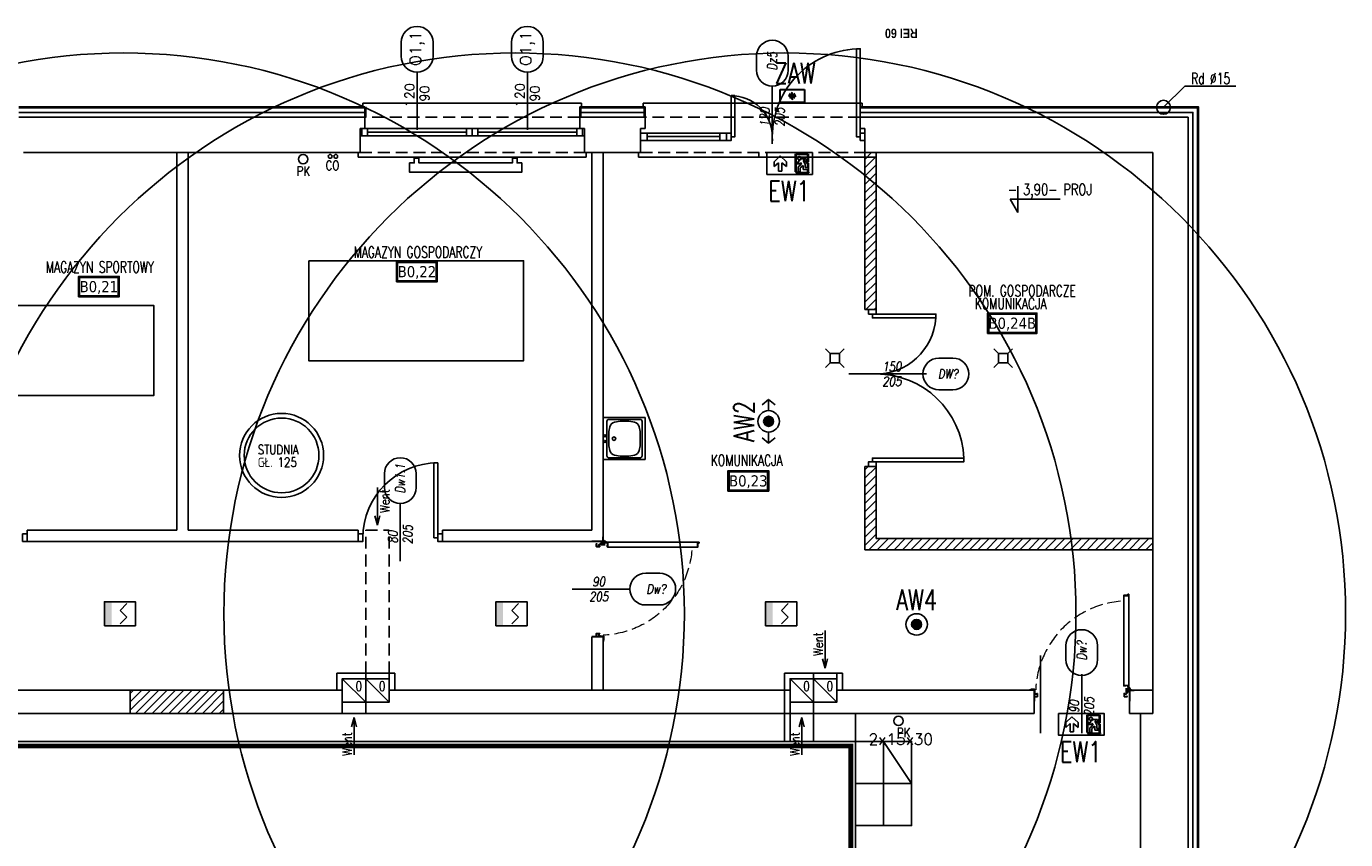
# Model space of a CAD drawing. Header units: millimetres. Extents: x 42924 to 92944, y -369470 to -179866.
# Tile 51 of 256: x 48133 to 49544, y -181740 to -180870. Entities that reach past the tile are written whole.
import ezdxf
from ezdxf.enums import TextEntityAlignment as Align

# ---------------------------------------------------------------- set-up
doc = ezdxf.new("R2010")
doc.units = ezdxf.units.MM
for name, pattern in [('CENTER', [0.6, 0.375, -0.075, 0.075, -0.075]), ('HIDDEN', [9.525, 6.35, -3.175]), ('Hidden Line', [391.222223, 282.222223, -109]), ('STRICHLINIE', [0.75, 0.5, -0.25])]:
    doc.linetypes.add(name, pattern=pattern)
doc.layers.get('0').update_dxf_attribs({"color": 8})
for name, color, linetype in [('! WYPOSAŻENIE', 8, 'Continuous'), ('!! 0_ Istn-okna', 8, 'Continuous'), ('!! 0_ Istn-sciany', 8, 'Continuous'), ('!! 0_ Istn-widok', 8, 'Continuous'), ('!! 0_ Opis', 8, 'Continuous'), ('!! 0_Istn-armatura', 8, 'Continuous'), ('!! 0_Istn-cienka', 8, 'Continuous'), ('!! 0_Istn-drzwi', 8, 'Continuous'), ('!! 0_Istn-went', 8, 'Continuous'), ('!! 0_Opis_okna', 8, 'Continuous'), ('!! 0_Opis_pom', 123, 'Continuous'), ('!! 1_ tynk zewn  - nowy', 8, 'Continuous'), ('!! 1_drzwi-linia', 8, 'Continuous'), ('!! 1_hatch projektowane ściany', 8, 'Continuous'), ('!! 1_PROJ Sciany', 8, 'Continuous'), ('!! 2_ remont Ocieplenie', 8, 'ZIGZAG'), ('!! 2_drzwi opis', 8, 'Continuous'), ('E1', 2, 'Continuous'), ('E_0', 4, 'Continuous'), ('E_AW', 1, 'Continuous'), ('E_SSP', 2, 'Continuous')]:
    doc.layers.add(name, color=color, linetype=linetype)
for name, color, linetype, plot in [('!! 0_Istn-grzejniki', 8, 'Continuous', False), ('!! 0_ramki', 8, 'Continuous', False), ('E_SAP_ZASIĘG', 150, 'Continuous', False)]:
    doc.layers.add(name, color=color, linetype=linetype, plot=plot)
doc.layers.add('oświetlenie awaryjne', color=1, linetype='Continuous', lineweight=30)
doc.styles.add('50', font='ROMANS.shx', dxfattribs={"width": 0.8, "height": 10})
doc.styles.add('ARCHETYP', font='romans.shx', dxfattribs={"height": 15})
doc.styles.add('ARIAL', font='tahoma.ttf')
doc.styles.add('ELE1', font='romans.shx', dxfattribs={"width": 0.8, "height": 18})
doc.styles.add('SIMPLEX', font='simplex.shx', dxfattribs={"width": 0.77})
doc.styles.add('STYLE7', font='ARIALNB.TTF')
doc.styles.add('TXT', font='simplex.shx')
doc.linetypes.add('ZIGZAG', pattern='A,0.00254,-5.08,[131,ltypeshp.shx,S=5.08,R=0,X=-5.08,Y=0],-10.16,[131,ltypeshp.shx,S=5.08,R=180,X=5.08,Y=0],-5.08', length=20.32254)

# ---------------------------------------------------------------- blocks, each defined once
blk = doc.blocks.new('A$C35EE4757')
at = {"layer": 'E_AW'}
h = blk.add_hatch(color=256, dxfattribs=at)
h.dxf.hatch_style = 1
h.paths.add_polyline_path([(5.4, 0, 1), (-5.4, 0, 1)])
for p, q in [((-17.5, 6.9), (-23.4, 0)), ((-11.5, 0), (-23.4, 0)), ((-17.5, -6.9), (-23.4, 0)), ((23.4, 0), (11.5, 0)), ((17.5, 6.9), (23.4, 0)), ((17.5, -6.9), (23.4, 0))]:
    blk.add_line(p, q, dxfattribs=at)
at = {"layer": 'E_AW', "ltscale": 5}
for radius in [11.5, 5.36]:
    blk.add_circle((0, 0), radius, dxfattribs=at)
blk = doc.blocks.new('A$C407E493E')
at = {"layer": 'E_AW', "lineweight": 40}
for p, q in [((1.4, 30.9), (1.4, 43.7)), ((1.4, 43.7), (10, 43.7)), ((11.4, 43.7), (16, 43.7)), ((18, 43.7), (20.6, 43.7)), ((20.6, 43.7), (21.9, 45)), ((21.9, 45), (21.9, 36.9)), ((20.6, 30.9), (1.4, 30.9)), ((20.6, 30.9), (21.9, 32.2)), ((20.9, 35.8), (21.9, 36.9)), ((20.9, 33.9), (21.9, 34.9)), ((21.9, 34.9), (21.9, 32.2))]:
    blk.add_line(p, q, dxfattribs=at)
at = {"layer": 'E_AW'}
for p, q in [((11, 44.3), (6.6, 41.6)), ((8.4, 40.8), (11.8, 43)), ((11.8, 43), (11, 44.3)), ((18, 44.4), (16, 44.4)), ((16, 44.4), (16, 41)), ((18, 39), (18, 44.4)), ((6.6, 41.6), (6.6, 36.7)), ((7.9, 34.3), (10.2, 34.3)), ((12.5, 41), (8.4, 38.8)), ((8.4, 38.8), (8.4, 40.8)), ((10.2, 34.3), (10.2, 30.9)), ((10.2, 30.9), (12, 30.9)), ((10.4, 35.9), (12.5, 37)), ((12, 35.9), (10.4, 35.9)), ((12, 30.9), (12, 35.9)), ((16, 41), (12.5, 41)), ((12.5, 37), (15.3, 33.6)), ((16.3, 35.5), (13.7, 39)), ((13.7, 39), (18, 39)), ((15.3, 33.6), (20.6, 33.6)), ((20.6, 35.5), (16.3, 35.5)), ((20.6, 33.6), (20.6, 35.5)), ((20.9, 33.9), (20.9, 35.8)), ((3.5, 14.4), (9.9, 20.9)), ((9.9, 7.9), (3.5, 14.4)), ((9.9, 20.9), (15, 20.9)), ((15, 20.9), (10.8, 16.2)), ((10.8, 16.2), (19.8, 16.2)), ((19.8, 16.2), (19.8, 12.6)), ((15, 7.9), (9.9, 7.9)), ((19.8, 12.6), (10.8, 12.6)), ((10.8, 12.6), (15, 7.9))]:
    blk.add_line(p, q, dxfattribs=at)
blk.add_lwpolyline([(0, 0), (0, 48.8), (23.3, 48.8), (23.3, 0)], close=True, dxfattribs=at)
blk.add_circle((5.8, 34.7), 1.75, dxfattribs=at)
blk.add_arc((5.8, 34.7), 2.16, 349.4003, 69.1396, dxfattribs=at)
blk = doc.blocks.new('A$C28E329F3')
at = {"layer": 'oświetlenie awaryjne', "linetype": 'ByBlock'}
for p, q in [((0, 14), (26, 14)), ((0, 0), (0, 14)), ((26, 0), (0, 0)), ((26, 14), (26, 0))]:
    blk.add_line(p, q, dxfattribs=at)
at = {"layer": 'oświetlenie awaryjne', "color": 7, "linetype": 'ByBlock'}
for p, q in [((9.9, 7), (9.1, 7.6)), ((9.9, 7), (9.1, 6.4)), ((9.1, 7), (16.9, 7)), ((10.2, 9.8), (13, 7)), ((10.2, 4.2), (13, 7)), ((11.6, 8.4), (10.6, 8.5)), ((11.6, 5.6), (10.6, 5.5)), ((11.6, 8.4), (11.5, 9.4)), ((11.6, 5.6), (11.5, 4.6)), ((13, 10.1), (12.4, 10.9)), ((13, 3.9), (12.4, 3.1)), ((13, 10.9), (13, 3.1)), ((13, 10.1), (13.6, 10.9)), ((13, 7), (15.8, 9.8)), ((13, 7), (15.8, 4.2)), ((13, 3.9), (13.6, 3.1)), ((14.4, 8.4), (14.5, 9.4)), ((14.4, 8.4), (15.4, 8.5)), ((14.4, 5.6), (15.4, 5.5)), ((14.4, 5.6), (14.5, 4.6)), ((16.1, 7), (16.9, 7.6)), ((16.1, 7), (16.9, 6.4))]:
    blk.add_line(p, q, dxfattribs=at)
blk = doc.blocks.new('A$C04090CF1')
for p, q in [((0, 60), (60, 60)), ((0, 0), (0, 60)), ((60, 60), (60, 0)), ((2.5, 8.5), (2.5, 52.5)), ((5.2, 36.8), (6.6, 45)), ((54.5, 55.5), (5.5, 55.5)), ((13, 51.5), (19.8, 52.7)), ((47, 51.5), (40.2, 52.7)), ((54.8, 36.8), (53.4, 45)), ((57.5, 8.5), (57.5, 52.5)), ((6.6, 16), (5.2, 24.2)), ((53.4, 16), (54.8, 24.2)), ((60, 0), (0, 0)), ((54.5, 5.5), (5.5, 5.5)), ((19.8, 8.3), (13, 9.5)), ((40.2, 8.3), (47, 9.5))]:
    blk.add_line(p, q)
for points in [[(19.8, 52.7), (40.2, 52.7)], [(19.8, 8.3), (40.2, 8.3)]]:
    blk.add_lwpolyline(points)
for centre, radius in [((26, 2.5), 1.5), ((30, 15.5), 2.5), ((34, 2.5), 1.5)]:
    blk.add_circle(centre, radius)
for centre, radius, start, end in [((5.5, 52.5), 3, 90, 180), ((14.5, 43.6), 8, 100.3048, 170.5377), ((45.5, 43.6), 8, 9.4623, 79.6952), ((54.5, 52.5), 3, 0, 90), ((188.4, 30.5), 183.3, 178.0251, 181.9749), ((-128.4, 30.5), 183.3, 358.0251, 1.9749), ((5.5, 8.5), 3, 180, 270), ((14.5, 17.4), 8, 189.4623, 259.6952), ((45.5, 17.4), 8, 280.3048, 350.5377), ((54.5, 8.5), 3, 270, 0)]:
    blk.add_arc(centre, radius, start, end)
blk = doc.blocks.new('A$C1F8E0840')
at = {"linetype": 'Continuous', "xscale": 0.75, "yscale": 0.75, "zscale": 0.75}
blk.add_blockref('A$C04090CF1', (-22.5, 0), dxfattribs=at)
blk = doc.blocks.new('A$C19D82A3D')
for points in [[(-5, 10), (-10, 15)], [(5, 10), (10, 15)], [(-5, 0), (-10, -5)], [(5, 0), (10, -5)]]:
    blk.add_lwpolyline(points)
blk.add_lwpolyline([(-5, 10), (5, 10), (5, 0), (-5, 0)], close=True)
blk = doc.blocks.new('1_ok-opis')
blk.add_line((0, 111.6), (0, 50))
for points in [[(-17, 128.6), (-17, 143.6)], [(17, 128.6), (17, 143.6)]]:
    blk.add_lwpolyline(points)
for centre, start, end in [((0, 143.6), 0, 180), ((0, 128.6), 180, 0)]:
    blk.add_arc(centre, 17, start, end)
at = {"style": 'ARCHETYP'}
for tag, height, rotation, p in [('NR', 12, 90, (0, 136.9)), ('NR', 12, 270, (0, 136.9)), ('SZEROKOŚĆ', 10, 90, (-8, 78.3)), ('WYSOKOŚĆ', 10, 270, (-8, 78.3)), ('WYSOKOŚĆ', 10, 90, (8, 78.3)), ('SZEROKOŚĆ', 10, 270, (8, 78.3))]:
    blk.add_attdef(tag, text='', height=height, rotation=rotation, dxfattribs=at).set_placement(p, align=Align.MIDDLE)
blk = doc.blocks.new('zaw-dr-90-p')
at = {"color": 2, "linetype": 'CENTER', "ltscale": 0.2}
for p, q in [((12, 0), (-12, 0)), ((0, 12), (0, -12)), ((24, 24), (31, 24)), ((24, 19), (31, 19))]:
    blk.add_line(p, q, dxfattribs=at)
at = {"ltscale": 0.2}
for p, q in [((10, 12), (6, 12)), ((10, 0), (10, 6))]:
    blk.add_line(p, q, dxfattribs=at)
blk.add_lwpolyline([(0, 6), (23, 6, 0.414214), (28, 11), (28, 31), (24, 31), (24, 11, -0.414214), (23, 10), (0, 10, 4.561698), (8, 6), (5, 4)], format="xyb", dxfattribs=at)
blk.add_lwpolyline([(0, 0), (-2, 0), (-2, 0), (0, 0), (0, 3), (0, 3), (0, 0), (3, 0), (3, 0), (0, 0), (0, -3), (0, -3)], close=True)
blk.add_lwpolyline([(10, 10), (10, 39), (6, 39), (6, 10)], dxfattribs=at)
blk.add_circle((0, 0), 6.5, dxfattribs=at)
blk = doc.blocks.new('drzwi 90- sc 12')
for p, q in [((-13620.3, 20410.2), (-13620.3, 20313.8)), ((-13614.9, 20409.9), (-13620.3, 20409.9)), ((-13616.1, 20410.3), (-13620.2, 20410.3)), ((-13616.1, 20410.3), (-13620, 20410.3)), ((-13618.2, 20410.3), (-13616.2, 20410.3)), ((-13618.2, 20410.3), (-13616.2, 20410.3)), ((-13616.1, 20410.3), (-13616.1, 20411.5)), ((-13616.1, 20411.5), (-13615, 20411.5)), ((-13614.9, 20411.4), (-13614.9, 20313.8)), ((-13620.3, 20313.5), (-13620.3, 20318)), ((-13614.9, 20313.8), (-13620.3, 20313.8)), ((-13618.2, 20313.4), (-13620.2, 20313.4)), ((-13618.2, 20313.7), (-13618.2, 20313.4)), ((-13618.2, 20313.7), (-13616.4, 20313.7)), ((-13617.8, 20311.1), (-13617.8, 20305.7)), ((-13617.8, 20311.1), (-13617.8, 20305.7)), ((-13616.2, 20309.9), (-13617.4, 20309.9)), ((-13616.2, 20309.9), (-13616.2, 20311)), ((-13615.9, 20313.2), (-13615.9, 20312.2)), ((-13615.9, 20312.2), (-13615, 20312.2)), ((-13614.9, 20312.3), (-13614.9, 20318)), ((-13715.8, 20302), (-13716.3, 20302)), ((-13715.6, 20308.3), (-13715.6, 20308.6)), ((-13715.6, 20307.7), (-13715.6, 20308.6)), ((-13715.6, 20307.8), (-13715.6, 20308.6)), ((-13715.6, 20307.7), (-13715.4, 20307.7)), ((-13616.8, 20302), (-13616.3, 20302))]:
    blk.add_line(p, q)
for points in [[(-13665.3, 20285), (-13665.3, 20325.8)], [(-13615.6, 20309.6), (-13615.3, 20309.6), (-13615.3, 20309.8), (-13616.3, 20309.8), (-13616.3, 20309.6), (-13615.9, 20309.6)]]:
    blk.add_lwpolyline(points)
at = {"lineweight": 30}
for points in [[(-13716.3, 20308.9), (-13721.3, 20308.9)], [(-13716.3, 20308.9), (-13716.3, 20296.9)], [(-13614.3, 20308.9), (-13609.3, 20308.9)], [(-13614.3, 20308.9), (-13614.3, 20296.9)]]:
    blk.add_lwpolyline(points, dxfattribs=at)
at = {"ltscale": 0.2}
for points in [[(-13715.6, 20307.5), (-13715.6, 20309.5, 0.414214), (-13715.9, 20309.8), (-13719.4, 20309.8, 0.414214), (-13719.8, 20309.5), (-13719.8, 20308.9), (-13719.6, 20308.9), (-13719.6, 20309.5, -0.414214), (-13719.4, 20309.6), (-13717, 20309.6)], [(-13717, 20309.6), (-13715.9, 20309.6, -0.414214), (-13715.7, 20309.5), (-13715.7, 20307.5)], [(-13615.9, 20309.6), (-13616.6, 20309.6, 0.414214), (-13616.8, 20309.5), (-13616.8, 20305.6, -0.414214), (-13617.1, 20305.2), (-13617.6, 20305.2, 0.414214), (-13617.7, 20305.1), (-13617.7, 20304.5, -0.414214), (-13618.1, 20304.1), (-13619.3, 20304.1, -0.414214), (-13619.6, 20304.5), (-13619.6, 20305.1, 1), (-13619.8, 20305.1), (-13619.8, 20302, 0.414214), (-13619.6, 20301.8), (-13617.1, 20301.8, 0.414214), (-13616.9, 20302), (-13616.9, 20302.5), (-13616.8, 20302.5), (-13616.8, 20302, -0.414214), (-13617.1, 20301.6), (-13619.6, 20301.6, -0.414214), (-13620, 20302), (-13620, 20305.1, -1), (-13619.4, 20305.1), (-13619.4, 20304.5, 0.414214), (-13619.3, 20304.3), (-13618.1, 20304.3, 0.414214), (-13617.9, 20304.5), (-13617.9, 20305.1, -0.414214), (-13617.6, 20305.4), (-13617.1, 20305.4, 0.414214), (-13617, 20305.6), (-13617, 20309.5, -0.414214), (-13616.6, 20309.8), (-13613.1, 20309.8, -0.414214), (-13612.8, 20309.5), (-13612.8, 20308.9), (-13612.9, 20308.9), (-13612.9, 20309.5, 0.414214), (-13613.1, 20309.6), (-13615.6, 20309.6)], [(-13715.7, 20307.8), (-13715.7, 20305.6, 0.414214), (-13715.4, 20305.2), (-13715, 20305.2, -0.414214), (-13714.8, 20305.1), (-13714.8, 20304.5, 0.414214), (-13714.5, 20304.1), (-13713.3, 20304.1, 0.414214), (-13712.9, 20304.5), (-13712.9, 20305.1, -1), (-13712.7, 20305.1), (-13712.7, 20302, -0.414214), (-13712.9, 20301.8), (-13715.4, 20301.8, -0.414214), (-13715.6, 20302), (-13715.6, 20302.5), (-13715.8, 20302.5), (-13715.8, 20302, 0.414214), (-13715.4, 20301.6), (-13712.9, 20301.6, 0.414214), (-13712.6, 20302), (-13712.6, 20305.1, 1), (-13713.1, 20305.1), (-13713.1, 20304.5, -0.414214), (-13713.3, 20304.3), (-13714.5, 20304.3, -0.414214), (-13714.6, 20304.5), (-13714.6, 20305.1, 0.414214), (-13715, 20305.4), (-13715.4, 20305.4, -0.414214), (-13715.6, 20305.6), (-13715.6, 20307.6)]]:
    blk.add_lwpolyline(points, format="xyb", dxfattribs=at)
blk.add_lwpolyline([(-13616.8, 20308.8), (-13617, 20308.8), (-13617, 20307.4), (-13616.8, 20307.4)], close=True)
for centre, radius, start, end in [((-13620.2, 20410.2), 0.1, 90, 180), ((-13615, 20411.4), 0.1, 0, 90), ((-13620.2, 20313.5), 0.1, 180, 270), ((-13616.4, 20313.2), 0.5, 0, 90), ((-13616.3, 20311), 0.1, 0, 90), ((-13615, 20312.3), 0.1, 270, 0)]:
    blk.add_arc(centre, radius, start, end)
at = {"linetype": 'Hidden Line', "lineweight": 9, "ltscale": 0.05}
blk.add_arc((-13615.5, 20305.1), 99.1, 94.8005, 177.6944, dxfattribs=at)
at = {"xscale": 0.09999999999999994, "yscale": 0.09999999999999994, "zscale": 0.09999999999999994, "rotation": 180.0000000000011}
blk.add_blockref('zaw-dr-90-p', (-13614.9, 20310.9), dxfattribs=at)
blk = doc.blocks.new('*U402')
at = {"layer": 'E_SSP'}
blk.add_hatch(color=256, dxfattribs=at).paths.add_polyline_path([(-2.05, -1.28), (-1.28, -1.28), (-1.28, 1.28), (-2.05, 1.28)])
for p, q in [((-0.36, 0.36), (0.36, 1.09)), ((-0.36, 0.36), (0.36, -0.36)), ((-0.36, -1.09), (0.36, -0.36))]:
    blk.add_line(p, q, dxfattribs=at)
blk.add_lwpolyline([(-2.05, -1.28), (1.28, -1.28), (1.28, 1.28), (-2.05, 1.28)], close=True, dxfattribs=at)
blk = doc.blocks.new('A$C14D806DD')
at = {"layer": 'E_AW'}
h = blk.add_hatch(color=256, dxfattribs=at)
h.dxf.hatch_style = 1
h.paths.add_polyline_path([(5.4, 0, 1), (-5.4, 0, 1)])
at = {"layer": 'E_AW', "ltscale": 5}
for radius in [11.5, 5.36]:
    blk.add_circle((0, 0), radius, dxfattribs=at)

msp = doc.modelspace()

# ---------------------------------------------------------------- hatches: boundary and pattern name
at = {"layer": '!! 1_hatch projektowane ściany'}
h = msp.add_hatch(dxfattribs=at)
h.set_pattern_fill('ANSI31', color=256, scale=2, angle=180)
h.set_pattern_definition([(225, (103770.8386, -375931.312), (4.49012806, -4.49012806), [])])
h.paths.add_polyline_path([(49042.12722, -181340.52788), (49030.12722, -181340.52788), (49030.12722, -181429.72377), (49338.12722, -181429.72377), (49338.12722, -181417.72377), (49042.12722, -181417.72377)])
h.paths.add_polyline_path([(49030.12722, -181172.52788), (49042.12722, -181172.52788), (49042.12722, -181004.72377), (49030.12722, -181004.72377)])
h = msp.add_hatch(dxfattribs=at)
h.set_pattern_fill('ANSI31', color=256, scale=2)
h.set_pattern_definition([(45, (-5641.584, 13346.8645), (-4.49012806, 4.49012806), [])])
h.paths.add_polyline_path([(48344.12722, -181579.72377), (48244.12722, -181579.72377), (48244.12722, -181592.22377), (48344.12722, -181592.22377)])
h.paths.add_polyline_path([(48344.12722, -181592.22377), (48244.12722, -181592.22377), (48244.12722, -181604.72377), (48344.12722, -181604.72377)])

# ---------------------------------------------------------------- linework, layer by layer
at = {"layer": '!! 0_ Istn-okna'}
for points in [[(48490.12722, -180978.72377), (48730.12722, -180978.72377)], [(48490.12722, -180986.72377), (48730.12722, -180986.72377)], [(48498.12722, -180982.72377), (48604.12722, -180982.72377)], [(48616.12722, -180982.72377), (48722.12722, -180982.72377)]]:
    msp.add_lwpolyline(points, dxfattribs=at)
for points in [[(48492.12722, -180978.72377), (48498.12722, -180978.72377), (48498.12722, -180986.72377), (48492.12722, -180986.72377)], [(48604.12722, -180978.72377), (48610.12722, -180978.72377), (48610.12722, -180986.72377), (48604.12722, -180986.72377)], [(48610.12722, -180978.72377), (48616.12722, -180978.72377), (48616.12722, -180986.72377), (48610.12722, -180986.72377)], [(48722.12722, -180978.72377), (48728.12722, -180978.72377), (48728.12722, -180986.72377), (48722.12722, -180986.72377)]]:
    msp.add_lwpolyline(points, close=True, dxfattribs=at)
at = {"layer": '!! 0_ Istn-sciany'}
for p, q in [((48944.12722, -181579.72377), (48944.12722, -181561.72377)), ((49000.12722, -181592.72377), (49000.12722, -181561.72377)), ((49006.12722, -181579.72377), (49006.12722, -181561.72377)), ((48244.12722, -181604.72377), (48244.12722, -181579.72377)), ((48344.12722, -181604.72377), (48344.12722, -181579.72377)), ((48950.12722, -181634.72377), (48950.12722, -181567.72377))]:
    msp.add_line(p, q, dxfattribs=at)
for points in [[(48125.12722, -180966.72377), (48495.12722, -180966.72377)], [(48495.12722, -180978.72377), (48495.12722, -180966.72377)], [(48725.12722, -180966.72377), (48795.12722, -180966.72377)], [(48725.12722, -180978.72377), (48725.12722, -180966.72377)], [(48795.12722, -180978.72377), (48795.12722, -180966.72377)], [(49025.12722, -180966.72377), (49313.12722, -180966.72377)], [(49025.12722, -180978.72377), (49025.12722, -180966.72377)], [(49313.12722, -180966.72377), (49376.12722, -180966.72377)], [(49376.12722, -180966.72377), (49376.12722, -182278.72377)], [(48490.12722, -180978.72377), (48495.12722, -180978.72377)], [(48490.12722, -181004.72377), (48490.12722, -180978.72377)], [(48725.12722, -180978.72377), (48730.12722, -180978.72377)], [(48730.12722, -181004.72377), (48730.12722, -180978.72377)], [(48790.12722, -181004.72377), (48790.12722, -180978.72377)], [(48790.12722, -180978.72377), (48795.12722, -180978.72377)], [(49030.12722, -180978.72377), (49025.12722, -180978.72377)], [(49030.12722, -181004.72377), (49030.12722, -180978.72377)], [(48130.12722, -181004.72377), (48294.12722, -181004.72377)], [(48294.12722, -181004.72377), (48294.12722, -181408.72377)], [(48306.12722, -181004.72377), (48490.12722, -181004.72377)], [(48306.12722, -181004.72377), (48306.12722, -181408.72377)], [(48730.12722, -181004.72377), (48738.12722, -181004.72377)], [(48738.12722, -181004.72377), (48738.12722, -181408.72377)], [(48750.12722, -181004.72377), (48790.12722, -181004.72377)], [(48750.12722, -181004.72377), (48750.12722, -181420.72377)], [(49030.12722, -181004.72377), (49313.12722, -181004.72377)], [(49313.12722, -181004.72377), (49338.12722, -181004.72377)], [(49338.12722, -181004.72377), (49338.12722, -181579.72377)], [(48134.12722, -181408.72377), (48294.12722, -181408.72377)], [(48134.12722, -181408.72377), (48134.12722, -181420.72377)], [(48306.12722, -181408.72377), (48488.12722, -181408.72377)], [(48488.12722, -181408.72377), (48488.12722, -181420.72377)], [(48578.12722, -181408.72377), (48738.12722, -181408.72377)], [(48578.12722, -181408.72377), (48578.12722, -181420.72377)], [(48134.12722, -181420.72377), (48488.12722, -181420.72377)], [(48578.12722, -181420.72377), (48750.12722, -181420.72377)], [(48738.12722, -181522.72377), (48750.12722, -181522.72377)], [(48738.12722, -181522.72377), (48738.12722, -181579.72377)], [(48750.12722, -181522.72377), (48750.12722, -181579.72377)], [(48465.12722, -181561.72377), (48496.12722, -181561.72377)], [(48465.12722, -181579.72377), (48465.12722, -181561.72377)], [(48496.12722, -181567.72377), (48496.12722, -181561.72377)], [(48521.12722, -181561.72377), (48527.12722, -181561.72377)], [(48521.12722, -181592.72377), (48521.12722, -181561.72377)], [(48527.12722, -181579.72377), (48527.12722, -181561.72377)], [(48944.12722, -181561.72377), (48975.12722, -181561.72377)], [(48975.12722, -181567.72377), (48975.12722, -181561.72377)], [(49000.12722, -181561.72377), (49006.12722, -181561.72377)], [(47932.12722, -181579.72377), (48244.12722, -181579.72377)], [(48344.12722, -181579.72377), (48465.12722, -181579.72377)], [(48471.12722, -181567.72377), (48471.12722, -181604.72377)], [(48471.12722, -181567.72377), (48496.12722, -181567.72377)], [(48527.12722, -181579.72377), (48738.12722, -181579.72377)], [(48750.12722, -181579.72377), (48944.12722, -181579.72377)], [(48944.12722, -181579.72377), (48944.12722, -181634.72377), (49020.12722, -181634.72377), (49020.12722, -181604.72377)], [(48950.12722, -181567.72377), (48975.12722, -181567.72377)], [(49006.12722, -181579.72377), (49211.12714, -181579.72377)], [(49313.12722, -181579.72377), (49338.12722, -181579.72377)], [(48496.12722, -181592.72377), (48521.12722, -181592.72377)], [(48496.12722, -181592.72377), (48496.12722, -181604.72377)], [(48975.12722, -181592.72377), (49000.12722, -181592.72377)], [(48975.12722, -181592.72377), (48975.12722, -181634.72377)], [(47901.12722, -181604.72377), (48244.12722, -181604.72377)], [(48344.12722, -181604.72377), (48471.12722, -181604.72377)], [(48496.12722, -181604.72377), (48950.12722, -181604.72377)], [(48975.12722, -181604.72377), (49211.12714, -181604.72377)], [(49313.12722, -181604.72377), (49325.12722, -181604.72377)], [(49325.12722, -181604.72377), (49325.12722, -182227.72377)]]:
    msp.add_lwpolyline(points, dxfattribs=at)
at = {"layer": '!! 0_ Istn-widok'}
for points in [[(48727.12722, -180951.72377), (48493.12722, -180951.72377)], [(48493.12722, -180956.72377), (48493.12722, -180951.72377)], [(48727.12722, -180956.72377), (48727.12722, -180951.72377)], [(49027.12722, -180951.72377), (48793.12722, -180951.72377)], [(48793.12722, -180956.72377), (48793.12722, -180951.72377)], [(49027.12722, -180956.72377), (49027.12722, -180951.72377)], [(48294.12722, -181004.72377), (48306.12722, -181004.72377)], [(48488.12722, -181004.72377), (48488.12722, -181009.72377)], [(48488.12722, -181009.72377), (48732.12722, -181009.72377)], [(48732.12722, -181004.72377), (48732.12722, -181009.72377)], [(48738.12722, -181004.72377), (48750.12722, -181004.72377)], [(48788.12722, -181004.72377), (48788.12722, -181009.72377)], [(48788.12722, -181009.72377), (49042.12722, -181009.72377)], [(48916.74444, -181004.72377), (48916.74444, -181009.72377)], [(49042.12722, -181004.72377), (49042.12722, -181009.72377)], [(48465.12722, -181579.72377), (48471.12722, -181579.72377)], [(48527.12722, -181579.72377), (48521.12722, -181579.72377)], [(48750.12722, -181579.72377), (48738.12722, -181579.72377)], [(48944.12722, -181579.72377), (48950.12722, -181579.72377)], [(49006.12722, -181579.72377), (49000.12722, -181579.72377)], [(49338.12722, -181579.72377), (49338.12722, -181604.72377)], [(49325.12722, -181604.72377), (49338.12722, -181604.72377)]]:
    msp.add_lwpolyline(points, dxfattribs=at)
msp.add_circle((49349.63381, -180956.22377), 7.5, dxfattribs=at)
at = {"layer": '!! 0_ Opis'}
for points in [[(49372.27101, -180933.58657), (49349.63381, -180956.22377)], [(49372.27101, -180933.58657), (49427.15635, -180933.58657)], [(49193.72415, -181040.65728), (49193.72415, -181068.65904)], [(49193.72415, -181068.65904), (49185.64073, -181054.65816)], [(49185.64073, -181054.65816), (49239.07494, -181054.65816)]]:
    msp.add_lwpolyline(points, dxfattribs=at)
at = {"layer": '!! 0_Istn-armatura'}
for centre, radius in [((48429.12722, -181011.72377), 5), ((48458.12722, -181008.72377), 2), ((48464.12722, -181008.72377), 2), ((48406.12722, -181328.72377), 45), ((48406.12722, -181328.72377), 40), ((49066.12722, -181612.72377), 5)]:
    msp.add_circle(centre, radius, dxfattribs=at)
at = {"layer": '!! 0_Istn-cienka', "linetype": 'HIDDEN', "ltscale": 2}
for points in [[(48725.12722, -180966.72377), (48495.12722, -180966.72377)], [(49025.12722, -180966.72377), (48795.12722, -180966.72377)], [(48490.12722, -181004.72377), (48730.12722, -181004.72377)], [(48790.12722, -181004.72377), (49040.12722, -181004.72377)]]:
    msp.add_lwpolyline(points, dxfattribs=at)
at = {"layer": '!! 0_Istn-drzwi'}
for points in [[(49021.12722, -180893.54361), (49021.12722, -180987.72377), (49025.12722, -180987.72377), (49025.12722, -180893.54361)], [(48891.12722, -180943.72377), (48891.12722, -180987.72377), (48887.12722, -180987.72377), (48887.12722, -180943.72377)], [(48887.12722, -180983.72377), (48882.12722, -180983.72377), (48882.12722, -180991.72377), (48887.12722, -180991.72377)], [(49025.12722, -180983.72377), (49030.12722, -180983.72377), (49030.12722, -180991.72377), (49025.12722, -180991.72377)], [(49042.12722, -181172.52788), (49034.12722, -181172.52788), (49034.12722, -181177.52788), (49042.12722, -181177.52788)], [(49106.12722, -181181.52788), (49038.12722, -181181.52788), (49038.12722, -181177.52788), (49106.12722, -181177.52788)], [(48569.12722, -181336.72377), (48569.12722, -181416.72377), (48573.12722, -181416.72377), (48573.12722, -181336.72377)], [(49042.12722, -181335.52788), (49042.12722, -181340.52788), (49034.12722, -181340.52788), (49034.12722, -181335.52788)], [(49136.12722, -181331.52788), (49038.12722, -181331.52788), (49038.12722, -181335.52788), (49136.12722, -181335.52788)], [(48129.12722, -181412.72377), (48134.12722, -181412.72377), (48134.12722, -181420.72377), (48129.12722, -181420.72377)], [(48129.12722, -181412.72377), (48134.12722, -181412.72377), (48134.12722, -181420.72377), (48129.12722, -181420.72377)], [(48493.12722, -181412.72377), (48488.12722, -181412.72377), (48488.12722, -181420.72377), (48493.12722, -181420.72377)], [(48573.12722, -181412.72377), (48578.12722, -181412.72377), (48578.12722, -181420.72377), (48573.12722, -181420.72377)]]:
    msp.add_lwpolyline(points, close=True, dxfattribs=at)
for points in [[(48882.12722, -180983.72377), (48790.12722, -180983.72377)], [(48790.12722, -180983.72377), (48790.12722, -180991.72377)], [(48797.12722, -180983.72377), (48797.12722, -180991.72377)], [(48875.12722, -180983.72377), (48875.12722, -180991.72377)], [(48882.12722, -180983.72377), (48882.12722, -180991.72377)], [(48882.12722, -180991.72377), (48790.12722, -180991.72377)], [(48797.12722, -180987.59728), (48875.12722, -180987.59728)], [(49096.08298, -181241.52788), (49013.12722, -181241.52788)], [(48533.12722, -181391.72377), (48533.12722, -181441.72377)], [(49218.12722, -181542.76801), (49218.12722, -181625.72377)]]:
    msp.add_lwpolyline(points, dxfattribs=at)
for centre, radius, start, end in [((49025.12722, -180987.72377), 94, 92.43885466, 182.74393181), ((48887.12722, -180987.72377), 44, 354.12994067, 84.78409145), ((49042.12722, -181177.52788), 64, 268.40826338, 356.41667837), ((49042.12722, -181335.52788), 94, 2.43885466, 89.99999638), ((48573.12722, -181416.72377), 80, 89.99999996, 179.99999996)]:
    msp.add_arc(centre, radius, start, end, dxfattribs=at)
at = {"layer": '!! 0_Istn-grzejniki'}
msp.add_lwpolyline([(48658.12722, -181010.72377), (48658.12722, -181015.72377), (48663.12722, -181015.72377), (48663.12722, -181025.72377), (48543.12722, -181025.72377), (48543.12722, -181015.72377), (48548.12722, -181015.72377), (48548.12722, -181010.72377), (48553.12722, -181010.72377), (48553.12722, -181015.72377), (48653.12722, -181015.72377), (48653.12722, -181010.72377)], close=True, dxfattribs=at)
at = {"layer": '!! 0_Istn-went'}
for points in [[(48508.62722, -181363.12202), (48508.62722, -181403.16855)], [(48508.62722, -181403.16855), (48505.94773, -181393.16855)], [(48508.62722, -181403.16855), (48511.30671, -181393.16855)], [(48987.62722, -181516.12202), (48987.62722, -181556.16855)], [(48987.62722, -181556.16855), (48984.94773, -181546.16855)], [(48987.62722, -181556.16855), (48990.30671, -181546.16855)], [(48496.12722, -181561.72377), (48521.12722, -181561.72377)], [(48975.12722, -181561.72377), (49000.12722, -181561.72377)], [(48471.12722, -181567.72377), (48496.12722, -181592.72377)], [(48496.12722, -181567.72377), (48521.12722, -181592.72377)], [(48950.12722, -181567.72377), (48975.12722, -181592.72377)], [(48975.12722, -181567.72377), (49000.12722, -181592.72377)], [(48496.12722, -181604.72377), (48471.12722, -181604.72377)], [(48975.12722, -181604.72377), (48950.12722, -181604.72377)], [(48483.62722, -181609.10167), (48480.94773, -181619.10167)], [(48483.62722, -181649.1482), (48483.62722, -181609.10167)], [(48483.62722, -181609.10167), (48486.30671, -181619.10167)], [(48962.62722, -181609.10167), (48959.94773, -181619.10167)], [(48962.62722, -181649.1482), (48962.62722, -181609.10167)], [(48962.62722, -181609.10167), (48965.30671, -181619.10167)]]:
    msp.add_lwpolyline(points, dxfattribs=at)
at = {"layer": '!! 0_Istn-went', "linetype": 'HIDDEN', "ltscale": 2}
for points in [[(48496.12722, -181561.72377), (48496.12722, -181408.72377)], [(48496.12722, -181408.72377), (48521.12722, -181408.72377)], [(48521.12722, -181561.72377), (48521.12722, -181408.72377)]]:
    msp.add_lwpolyline(points, dxfattribs=at)
at = {"layer": '!! 0_Istn-went'}
for points in [[(48471.12722, -181592.72377), (48496.12722, -181592.72377), (48496.12722, -181567.72377), (48471.12722, -181567.72377)], [(48496.12722, -181592.72377), (48521.12722, -181592.72377), (48521.12722, -181567.72377), (48496.12722, -181567.72377)], [(48950.12722, -181592.72377), (48975.12722, -181592.72377), (48975.12722, -181567.72377), (48950.12722, -181567.72377)], [(48975.12722, -181592.72377), (49000.12722, -181592.72377), (49000.12722, -181567.72377), (48975.12722, -181567.72377)]]:
    msp.add_lwpolyline(points, close=True, dxfattribs=at)
at = {"layer": '!! 0_Opis_pom', "ltscale": 0.7}
for points in [[(48529.21257, -181142.92879), (48572.73257, -181142.92879), (48572.73257, -181121.16879), (48529.21257, -181121.16879)], [(48530.30057, -181141.84079), (48571.64457, -181141.84079), (48571.64457, -181122.25679), (48530.30057, -181122.25679)], [(48188.91236, -181158.96572), (48232.43236, -181158.96572), (48232.43236, -181137.20572), (48188.91236, -181137.20572)], [(48190.00036, -181157.87772), (48231.34436, -181157.87772), (48231.34436, -181138.29372), (48190.00036, -181138.29372)], [(49161.4958, -181198.14282), (49214.17519, -181198.14282), (49214.17519, -181176.38282), (49161.4958, -181176.38282)], [(49162.5838, -181197.05482), (49213.08719, -181197.05482), (49213.08719, -181177.47082), (49162.5838, -181177.47082)], [(48883.70389, -181366.82509), (48927.22389, -181366.82509), (48927.22389, -181345.06509), (48883.70389, -181345.06509)], [(48884.79189, -181365.73709), (48926.13589, -181365.73709), (48926.13589, -181346.15309), (48884.79189, -181346.15309)]]:
    msp.add_lwpolyline(points, close=True, dxfattribs=at)
at = {"layer": '!! 0_ramki'}
for points in [[(48435.14052, -181120.43553), (48664.95443, -181120.43553), (48664.95443, -181227.43513), (48435.14052, -181227.43513)], [(48103.8562, -181168.27891), (48269.44841, -181168.27891), (48269.44841, -181264.57892), (48103.8562, -181264.57892)]]:
    msp.add_lwpolyline(points, close=True, dxfattribs=at)
at = {"layer": '!! 1_ tynk zewn  - nowy'}
for points in [[(48495.12722, -180955.72377), (48125.12722, -180955.72377)], [(48495.12722, -180956.72377), (48125.12722, -180956.72377)], [(48495.12722, -180966.72377), (48495.12722, -180955.72377)], [(48496.12722, -180966.72377), (48496.12722, -180955.72377)], [(48795.12722, -180955.72377), (48725.12722, -180955.72377)], [(48725.12722, -180966.72377), (48725.12722, -180955.72377)], [(48795.12722, -180956.72377), (48725.12722, -180956.72377)], [(48726.12722, -180966.72377), (48726.12722, -180955.72377)], [(48794.12722, -180966.72377), (48794.12722, -180955.72377)], [(48795.12722, -180966.72377), (48795.12722, -180955.72377)], [(49313.12722, -180955.72377), (49025.12722, -180955.72377)], [(49025.12722, -180966.72377), (49025.12722, -180955.72377)], [(49313.12722, -180956.72377), (49025.12722, -180956.72377)], [(49315.12722, -182289.72377), (49387.12722, -182289.72377), (49387.12722, -180955.72377), (49313.12722, -180955.72377)], [(49315.12722, -182288.72377), (49386.12722, -182288.72377), (49386.12722, -180956.72377), (49313.12722, -180956.72377)]]:
    msp.add_lwpolyline(points, dxfattribs=at)
at = {"layer": '!! 1_PROJ Sciany'}
for points in [[(49030.12722, -181172.52788), (49030.12722, -181004.72377)], [(49042.12722, -181172.52788), (49042.12722, -181004.72377)], [(49042.12722, -181172.52788), (49030.12722, -181172.52788)], [(49030.12722, -181429.72377), (49030.12722, -181340.52788)], [(49042.12722, -181340.52788), (49030.12722, -181340.52788)], [(49042.12722, -181417.72377), (49042.12722, -181340.52788)], [(49338.12722, -181417.72377), (49042.12722, -181417.72377)], [(49338.12722, -181429.72377), (49030.12722, -181429.72377)], [(48244.12722, -181579.72377), (48344.12722, -181579.72377)], [(49211.12714, -181579.72377), (49211.12714, -181604.72377)], [(49313.12722, -181579.72377), (49313.12722, -181604.72377)], [(48244.12722, -181604.72377), (48344.12722, -181604.72377)], [(49020.12722, -181634.72377), (49020.12722, -182227.72377)]]:
    msp.add_lwpolyline(points, dxfattribs=at)
msp.add_lwpolyline([(49020.12722, -181634.72377), (47582.12722, -181634.72377), (47582.12722, -182197.72377), (49020.12722, -182197.72377)], close=True, dxfattribs=at)
at = {"layer": '!! 1_PROJ Sciany', "lineweight": 25}
for points in [[(49020.12722, -181634.72377), (49050.12722, -181634.72377), (49050.12722, -181724.72377), (49020.12722, -181724.72377)], [(49050.12722, -181634.72377), (49080.12722, -181634.72377), (49080.12722, -181724.72377), (49050.12722, -181724.72377)], [(49050.12722, -181634.72377), (49080.12722, -181679.72377)], [(49080.12722, -181679.72377), (49020.12722, -181679.72377)]]:
    msp.add_lwpolyline(points, dxfattribs=at)
at = {"layer": '!! 1_PROJ Sciany', "linetype": 'STRICHLINIE', "ltscale": 25, "const_width": 5}
msp.add_lwpolyline([(47587.12722, -181639.72377), (47587.12722, -182192.72377), (49015.12722, -182192.72377), (49015.12722, -181639.72377)], close=True, dxfattribs=at)
at = {"layer": '!! 2_ remont Ocieplenie', "linetype": 'ZIGZAG', "ltscale": 0.75}
for points in [[(48495.12722, -180961.72377), (48125.12722, -180961.72377)], [(48795.12722, -180961.72377), (48725.12722, -180961.72377)], [(49313.12722, -180961.72377), (49025.12722, -180961.72377)], [(49315.12722, -182283.72377), (49381.12722, -182283.72377), (49381.12722, -180961.72377), (49313.12722, -180961.72377)]]:
    msp.add_lwpolyline(points, dxfattribs=at)
at = {"layer": 'E_SAP_ZASIĘG'}
for centre in [(48237.02908, -181498.06894), (48655.97524, -181498.06894), (48944.44225, -181498.06894)]:
    msp.add_circle(centre, 600, dxfattribs=at)

# ---------------------------------------------------------------- block references
at = {"layer": '!! 0_Istn-armatura', "xscale": -1, "rotation": 270}
for name, p in [('A$C19D82A3D', (48993.12722, -181224.72377)), ('A$C19D82A3D', (49173.12722, -181224.72377)), ('A$C1F8E0840', (48750.12722, -181310.72377))]:
    msp.add_blockref(name, p, dxfattribs=at)
at = {"layer": '!! 0_Opis_okna'}
ref = msp.add_blockref('1_ok-opis', (48551.12722, -181030.24993), dxfattribs=at)
ref.add_attrib('WYSOKOŚĆ', '90', dxfattribs={"layer": '0', "height": 10, "rotation": 90, "style": 'ARCHETYP'}).set_placement((48559.12722, -180941.52952), align=Align.MIDDLE)
ref.add_attrib('SZEROKOŚĆ', '120', dxfattribs={"layer": '0', "height": 10, "rotation": 90, "style": 'ARCHETYP'}).set_placement((48543.12722, -180943.30298), align=Align.MIDDLE)
ref.add_attrib('NR', 'O1,1', dxfattribs={"layer": '0', "height": 12, "rotation": 90, "style": 'ARCHETYP'}).set_placement((48551.12722, -180893.34848), align=Align.MIDDLE)
ref = msp.add_blockref('1_ok-opis', (48669.12722, -181030.24993), dxfattribs=at)
ref.add_attrib('WYSOKOŚĆ', '90', dxfattribs={"layer": '0', "height": 10, "rotation": 90, "style": 'ARCHETYP'}).set_placement((48677.12722, -180941.52952), align=Align.MIDDLE)
ref.add_attrib('SZEROKOŚĆ', '120', dxfattribs={"layer": '0', "height": 10, "rotation": 90, "style": 'ARCHETYP'}).set_placement((48661.12722, -180943.30298), align=Align.MIDDLE)
ref.add_attrib('NR', 'O1,1', dxfattribs={"layer": '0', "height": 12, "rotation": 90, "style": 'ARCHETYP'}).set_placement((48669.12722, -180893.34848), align=Align.MIDDLE)
at = {"layer": '!! 1_drzwi-linia', "xscale": -1, "rotation": 270}
msp.add_blockref('drzwi 90- sc 12', (28441.20288, -167806.45407), dxfattribs=at)
at = {"layer": '!! 1_drzwi-linia'}
msp.add_blockref('drzwi 90- sc 12', (62927.39684, -201888.64811), dxfattribs=at)
at = {"layer": '!! 2_drzwi opis'}
ref = msp.add_blockref('1_ok-opis', (48931.12722, -181045.14485), dxfattribs=dict(at, xscale=-1, rotation=359.9999963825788))
ref.add_attrib('WYSOKOŚĆ', '120', dxfattribs={"layer": '0', "height": 10, "rotation": 89.99999638, "style": '50', "oblique": 10, "width": 0.8}).set_placement((48923.12722, -180966.85399), align=Align.MIDDLE)
ref.add_attrib('SZEROKOŚĆ', '205', dxfattribs={"layer": '0', "height": 10, "rotation": 89.99999638, "style": '50', "oblique": 10, "width": 0.8}).set_placement((48939.12722, -180966.85399), align=Align.MIDDLE)
ref.add_attrib('NR', 'Dz5', dxfattribs={"layer": '0', "height": 10, "rotation": 89.99999638, "style": '50', "oblique": 10, "width": 0.8}).set_placement((48931.12722, -180906.93771), align=Align.MIDDLE)
ref = msp.add_blockref('1_ok-opis', (48980.70614, -181241.52788), dxfattribs=dict(at, xscale=-1, rotation=269.9999963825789))
ref.add_attrib('WYSOKOŚĆ', '150', dxfattribs={"layer": '0', "height": 10, "rotation": 359.99999638, "style": '50', "oblique": 10, "width": 0.8}).set_placement((49058.997, -181233.52789), align=Align.MIDDLE)
ref.add_attrib('SZEROKOŚĆ', '205', dxfattribs={"layer": '0', "height": 10, "rotation": 359.99999638, "style": '50', "oblique": 10, "width": 0.8}).set_placement((49058.997, -181249.52789), align=Align.MIDDLE)
ref.add_attrib('NR', 'DW?', dxfattribs={"layer": '0', "height": 10, "rotation": 359.99999638, "style": '50', "oblique": 10, "width": 0.8}).set_placement((49118.91328, -181241.52789), align=Align.MIDDLE)
ref = msp.add_blockref('1_ok-opis', (48533.12722, -181491.72377), dxfattribs=dict(at, xscale=-1, rotation=359.9999963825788))
ref.add_attrib('WYSOKOŚĆ', '80 ', dxfattribs={"layer": '0', "height": 10, "rotation": 89.99999638, "style": '50', "oblique": 10, "width": 0.8}).set_placement((48525.12722, -181413.43292), align=Align.MIDDLE)
ref.add_attrib('SZEROKOŚĆ', '205', dxfattribs={"layer": '0', "height": 10, "rotation": 89.99999638, "style": '50', "oblique": 10, "width": 0.8}).set_placement((48541.12722, -181413.43292), align=Align.MIDDLE)
ref.add_attrib('NR', 'Dw1.1', dxfattribs={"layer": '0', "height": 10, "rotation": 89.99999638, "style": '50', "oblique": 10, "width": 0.8}).set_placement((48533.12722, -181353.51663), align=Align.MIDDLE)
ref = msp.add_blockref('1_ok-opis', (48667.12684, -181471.72372), dxfattribs=dict(at, xscale=-1, rotation=269.9999963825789))
ref.add_attrib('WYSOKOŚĆ', '90', dxfattribs={"layer": '0', "height": 10, "rotation": 359.99999638, "style": '50', "oblique": 10, "width": 0.8}).set_placement((48745.41769, -181463.72373), align=Align.MIDDLE)
ref.add_attrib('SZEROKOŚĆ', '205', dxfattribs={"layer": '0', "height": 10, "rotation": 359.99999638, "style": '50', "oblique": 10, "width": 0.8}).set_placement((48745.41769, -181479.72373), align=Align.MIDDLE)
ref.add_attrib('NR', 'Dw?', dxfattribs={"layer": '0', "height": 10, "rotation": 359.99999638, "style": '50', "oblique": 10, "width": 0.8}).set_placement((48806.78183, -181471.72373), align=Align.MIDDLE)
ref = msp.add_blockref('1_ok-opis', (49262.12717, -181675.72377), dxfattribs=dict(at, xscale=-1, rotation=359.9999963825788))
ref.add_attrib('WYSOKOŚĆ', '90', dxfattribs={"layer": '0', "height": 10, "rotation": 89.99999638, "style": '50', "oblique": 10, "width": 0.8}).set_placement((49254.12718, -181597.43292), align=Align.MIDDLE)
ref.add_attrib('SZEROKOŚĆ', '205', dxfattribs={"layer": '0', "height": 10, "rotation": 89.99999638, "style": '50', "oblique": 10, "width": 0.8}).set_placement((49270.12718, -181597.43292), align=Align.MIDDLE)
ref.add_attrib('NR', 'Dw?', dxfattribs={"layer": '0', "height": 10, "rotation": 89.99999638, "style": '50', "oblique": 10, "width": 0.8}).set_placement((49262.12718, -181537.51663), align=Align.MIDDLE)
at = {"layer": 'E_0'}
for name, p, rotation in [('A$C407E493E', (48925.27208, -181004.72379), 270), ('A$C35EE4757', (48927.20703, -181292.22377), 90), ('A$C407E493E', (49237.30461, -181604.72379), 270)]:
    msp.add_blockref(name, p, dxfattribs=dict(at, rotation=rotation))
msp.add_blockref('A$C14D806DD', (49085.46433, -181509.51876), dxfattribs=at)
at = {"layer": 'E_AW', "linetype": 'ByBlock', "rotation": 180}
msp.add_blockref('A$C28E329F3', (48965.37946, -180937.11249), dxfattribs=at)
at = {"layer": 'E_SSP', "xscale": 9.999999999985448, "yscale": 9.999999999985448, "zscale": 9.999999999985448}
for p in [(48237.02908, -181498.06894), (48655.97524, -181498.06894), (48944.44225, -181498.06894)]:
    msp.add_blockref('*U402', p, dxfattribs=at)

# ---------------------------------------------------------------- texts
at = {"layer": '! WYPOSAŻENIE', "insert": (49086.60982, -180882.13563), "char_height": 10, "attachment_point": 1, "rotation": 180, "style": 'STYLE7'}
msp.add_mtext_dynamic_manual_height_columns('REI 60', width=58.1261145, gutter_width=75, heights=[0], dxfattribs=at)
at = {"layer": '!! 0_ Opis', "style": 'ARCHETYP', "width": 0.7}
msp.add_text('Rd %%C15', height=12, rotation=0.00000004, dxfattribs=at).set_placement((49379.11666, -180931.41318))
at = {"layer": '!! 0_ Opis', "style": 'SIMPLEX', "width": 0.75}
msp.add_text('- 3,90- PROJ', height=12, dxfattribs=at).set_placement((49183.0367, -181050.08004))
at = {"layer": '!! 0_Istn-armatura', "style": 'ARCHETYP', "width": 0.8}
for s, p in [('CO', (48453.24537, -181023.35883)), ('PK', (48422.32681, -181029.51081)), ('STUDNIA', (48380.68852, -181327.42939)), ('GŁ. 125', (48380.68852, -181341.06595)), ('PK', (49064.34533, -181630.17711))]:
    msp.add_text(s, height=10, rotation=0.00000004, dxfattribs=at).set_placement(p)
at = {"layer": '!! 0_Istn-went', "style": 'ARCHETYP', "width": 0.8}
for s, rotation, p in [('Went', 89.99999996, (48521.51231, -181389.97818)), ('Went', 89.99999996, (48985.29699, -181542.97818)), ('0', 0.00000004, (48485.28865, -181580.54624)), ('0', 0.00000004, (48510.28865, -181580.54624)), ('0', 0.00000004, (48964.28865, -181580.54624)), ('0', 0.00000004, (48989.28865, -181580.54624)), ('Went', 89.99999996, (48481.29699, -181649.96291)), ('Went', 89.99999996, (48960.29699, -181649.96291))]:
    msp.add_text(s, height=10, rotation=rotation, dxfattribs=at).set_placement(p)
at = {"layer": '!! 0_Opis_pom', "ltscale": 0.7, "style": 'TXT', "width": 0.7}
for s, p in [('MAGAZYN GOSPODARCZY', (48552.0877, -181117.12247)), ('MAGAZYN SPORTOWY', (48211.78749, -181133.15941)), ('POM. GOSPODARCZE', (49198.50608, -181158.6312)), ('KOMUNIKACJA ', (49188.95022, -181172.33651)), ('KOMUNIKACJA ', (48906.57902, -181339.91507))]:
    msp.add_text(s, height=12, dxfattribs=at).set_placement(p, align=Align.CENTER)
at = {"layer": '!! 0_Opis_pom', "ltscale": 0.7, "insert": (49034.12168, -181626.33398), "char_height": 12, "attachment_point": 1, "style": 'TXT'}
msp.add_mtext_dynamic_manual_height_columns('2x15x30', width=22.7270648, gutter_width=50, heights=[0], dxfattribs=at)
at = {"layer": '!! 0_Opis_pom', "ltscale": 0.7, "style": 'ARIAL'}
for tag, p in [('B0,22', (48550.97257, -181132.04879)), ('B0,21', (48210.67236, -181148.08572)), ('B0,24B', (49187.83509, -181187.26282)), ('B0,23', (48905.46389, -181355.94509))]:
    msp.add_attdef(tag, text='', height=11.968, dxfattribs=at).set_placement(p, align=Align.MIDDLE_CENTER)
at = {"layer": 'E1', "style": 'ELE1', "width": 0.75}
for s, p in [('ZAW', (48955.51708, -180919.78165)), ('EW1', (48948.91108, -181045.71865)), ('AW4', (49085.46433, -181483.15252)), ('EW1', (49260.94361, -181645.71865))]:
    msp.add_text(s, height=22, dxfattribs=at).set_placement(p, align=Align.MIDDLE_CENTER)
msp.add_text('AW2', height=22, rotation=90, dxfattribs=at).set_placement((48900.8408, -181292.22377), align=Align.MIDDLE_CENTER)

doc.saveas('drawing.dxf')
